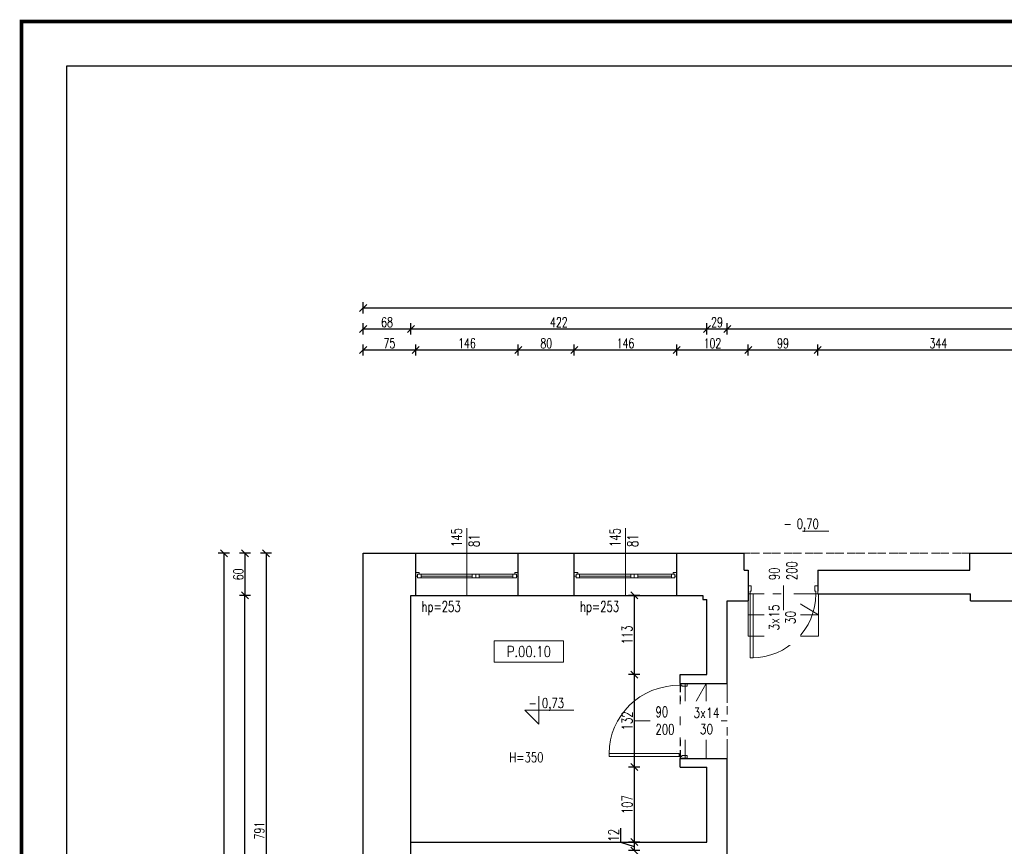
# Model space of a CAD drawing. Header units: inches. Extents: x 4551 to 8756, y -20806 to 359.
# Tile 20 of 35: x 4551 to 5955, y -4880 to -3701. Entities that reach past the tile are written whole.
import ezdxf

# ---------------------------------------------------------------- set-up
doc = ezdxf.new("R2010")
doc.units = ezdxf.units.IN
doc.header["$MEASUREMENT"] = 0
doc.linetypes.add('ACAD_ISO03W100', pattern=[30, 12, -18])
doc.linetypes.add('HIDDEN', pattern=[9.525, 6.35, -3.175])
doc.layers.add('0_RID_NIEDRUKOWALNA', color=7, linetype='ACAD_ISO03W100', lineweight=0, plot=False)
for name, color, linetype, lineweight in [('0_RID_STOLARKA', 7, 'Continuous', 5), ('0_RID_WIDOK', 252, 'Continuous', 5), ('0_RID_WYP SANIT', 146, 'Continuous', 5), ('A-AREA-IDEN', 202, 'Continuous', 9), ('A_opisy-stolarka', 7, 'Continuous', 9), ('K-MUR', 1, 'Continuous', 30), ('K-WYMIARY', 150, 'Continuous', 5), ('WYMIAR_PB', 115, 'Continuous', 5)]:
    doc.layers.add(name, color=color, linetype=linetype, lineweight=lineweight)
doc.styles.add('1 100 MAŁE', font='romans.shx', dxfattribs={"width": 0.8, "height": 16})
doc.styles.add('RomanS', font='romans.shx', dxfattribs={"width": 0.8})
doc.styles.add('standard_1', font='romans.shx', dxfattribs={"width": 0.7})
doc.dimstyles.new('ISO-100', dxfattribs={"dimtxt": 15, "dimasz": 10, "dimexe": 8, "dimexo": 0.425, "dimgap": 2.5, "dimtad": 1, "dimdec": 1, "dimrnd": 0.5, "dimtxsty": 'standard_1', "dimblk": 'OBLIQUE', "dimcen": 10, "dimadec": 0, "dimazin": 0, "dimtfac": 1, "dimtdec": 0, "dimtmove": 0, "dimatfit": 3, "dimldrblk": 'OBLIQUE', "dimfxl": 8, "dimfxlon": 1, "dimarcsym": 0})

# ---------------------------------------------------------------- blocks, each defined once
blk = doc.blocks.new('_Oblique')
at = {"color": 0, "linetype": 'ByBlock', "lineweight": -2}
blk.add_line((-0.5, -0.5), (0.5, 0.5), dxfattribs=at)
blk = doc.blocks.new('*D148')
at = {"layer": 'Defpoints', "color": 0}
for p in [(5116.1, -4172.1), (5041.1, -4433.8), (5116.1, -4433.8)]:
    blk.add_point(p, dxfattribs=at)
at = {"layer": 'K-WYMIARY', "color": 0, "lineweight": -2}
for p, q in [((5041.1, -4180.1), (5041.1, -4164.1)), ((5116.1, -4180.1), (5116.1, -4164.1)), ((5041.1, -4172.1), (5116.1, -4172.1))]:
    blk.add_line(p, q, dxfattribs=at)
at = {"layer": 'K-WYMIARY', "color": 0, "lineweight": -2, "xscale": 10, "yscale": 10, "zscale": 10, "rotation": 180}
blk.add_blockref('_Oblique', (5041.1, -4172.1), dxfattribs=at)
at = {"layer": 'K-WYMIARY', "color": 0, "lineweight": -2, "xscale": 10, "yscale": 10, "zscale": 10}
blk.add_blockref('_Oblique', (5116.1, -4172.1), dxfattribs=at)
at = {"layer": 'K-WYMIARY', "color": 0, "insert": (5078.6, -4162.6), "char_height": 14, "attachment_point": 5, "style": 'standard_1'}
blk.add_mtext('75', dxfattribs=at)
blk = doc.blocks.new('*D149')
at = {"layer": 'Defpoints', "color": 0}
for p in [(5262.1, -4172.1), (5116.1, -4433.8), (5262.1, -4463.5)]:
    blk.add_point(p, dxfattribs=at)
at = {"layer": 'K-WYMIARY', "color": 0, "lineweight": -2}
for p, q in [((5116.1, -4180.1), (5116.1, -4164.1)), ((5262.1, -4180.1), (5262.1, -4164.1)), ((5116.1, -4172.1), (5262.1, -4172.1))]:
    blk.add_line(p, q, dxfattribs=at)
at = {"layer": 'K-WYMIARY', "color": 0, "lineweight": -2, "xscale": 10, "yscale": 10, "zscale": 10, "rotation": 180}
blk.add_blockref('_Oblique', (5116.1, -4172.1), dxfattribs=at)
at = {"layer": 'K-WYMIARY', "color": 0, "lineweight": -2, "xscale": 10, "yscale": 10, "zscale": 10}
blk.add_blockref('_Oblique', (5262.1, -4172.1), dxfattribs=at)
at = {"layer": 'K-WYMIARY', "color": 0, "insert": (5189.1, -4162.6), "char_height": 14, "attachment_point": 5, "style": 'standard_1'}
blk.add_mtext('146', dxfattribs=at)
blk = doc.blocks.new('*D150')
at = {"layer": 'Defpoints', "color": 0}
for p in [(5342.1, -4172.1), (5262.1, -4463.5), (5342.1, -4462.2)]:
    blk.add_point(p, dxfattribs=at)
at = {"layer": 'K-WYMIARY', "color": 0, "lineweight": -2}
for p, q in [((5262.1, -4180.1), (5262.1, -4164.1)), ((5342.1, -4180.1), (5342.1, -4164.1)), ((5262.1, -4172.1), (5342.1, -4172.1))]:
    blk.add_line(p, q, dxfattribs=at)
at = {"layer": 'K-WYMIARY', "color": 0, "lineweight": -2, "xscale": 10, "yscale": 10, "zscale": 10, "rotation": 180}
blk.add_blockref('_Oblique', (5262.1, -4172.1), dxfattribs=at)
at = {"layer": 'K-WYMIARY', "color": 0, "lineweight": -2, "xscale": 10, "yscale": 10, "zscale": 10}
blk.add_blockref('_Oblique', (5342.1, -4172.1), dxfattribs=at)
at = {"layer": 'K-WYMIARY', "color": 0, "insert": (5302.1, -4162.6), "char_height": 14, "attachment_point": 5, "style": 'standard_1'}
blk.add_mtext('80', dxfattribs=at)
blk = doc.blocks.new('*D151')
at = {"layer": 'Defpoints', "color": 0}
for p in [(5488.1, -4172.1), (5342.1, -4462.2), (5488.1, -4462.2)]:
    blk.add_point(p, dxfattribs=at)
at = {"layer": 'K-WYMIARY', "color": 0, "lineweight": -2}
for p, q in [((5342.1, -4180.1), (5342.1, -4164.1)), ((5488.1, -4180.1), (5488.1, -4164.1)), ((5342.1, -4172.1), (5488.1, -4172.1))]:
    blk.add_line(p, q, dxfattribs=at)
at = {"layer": 'K-WYMIARY', "color": 0, "lineweight": -2, "xscale": 10, "yscale": 10, "zscale": 10, "rotation": 180}
blk.add_blockref('_Oblique', (5342.1, -4172.1), dxfattribs=at)
at = {"layer": 'K-WYMIARY', "color": 0, "lineweight": -2, "xscale": 10, "yscale": 10, "zscale": 10}
blk.add_blockref('_Oblique', (5488.1, -4172.1), dxfattribs=at)
at = {"layer": 'K-WYMIARY', "color": 0, "insert": (5415.1, -4162.6), "char_height": 14, "attachment_point": 5, "style": 'standard_1'}
blk.add_mtext('146', dxfattribs=at)
blk = doc.blocks.new('*D152')
at = {"layer": 'Defpoints', "color": 0}
for p in [(5590.1, -4172.1), (5488.1, -4462.2), (5590.1, -4486.2)]:
    blk.add_point(p, dxfattribs=at)
at = {"layer": 'K-WYMIARY', "color": 0, "lineweight": -2}
for p, q in [((5488.1, -4180.1), (5488.1, -4164.1)), ((5590.1, -4180.1), (5590.1, -4164.1)), ((5488.1, -4172.1), (5590.1, -4172.1))]:
    blk.add_line(p, q, dxfattribs=at)
at = {"layer": 'K-WYMIARY', "color": 0, "lineweight": -2, "xscale": 10, "yscale": 10, "zscale": 10, "rotation": 180}
blk.add_blockref('_Oblique', (5488.1, -4172.1), dxfattribs=at)
at = {"layer": 'K-WYMIARY', "color": 0, "lineweight": -2, "xscale": 10, "yscale": 10, "zscale": 10}
blk.add_blockref('_Oblique', (5590.1, -4172.1), dxfattribs=at)
at = {"layer": 'K-WYMIARY', "color": 0, "insert": (5539.1, -4162.6), "char_height": 14, "attachment_point": 5, "style": 'standard_1'}
blk.add_mtext('102', dxfattribs=at)
blk = doc.blocks.new('*D153')
at = {"layer": 'Defpoints', "color": 0}
for p in [(5689.1, -4172.1), (5590.1, -4486.2), (5689.1, -4486.2)]:
    blk.add_point(p, dxfattribs=at)
at = {"layer": 'K-WYMIARY', "color": 0, "lineweight": -2}
for p, q in [((5590.1, -4180.1), (5590.1, -4164.1)), ((5689.1, -4180.1), (5689.1, -4164.1)), ((5590.1, -4172.1), (5689.1, -4172.1))]:
    blk.add_line(p, q, dxfattribs=at)
at = {"layer": 'K-WYMIARY', "color": 0, "lineweight": -2, "xscale": 10, "yscale": 10, "zscale": 10, "rotation": 180}
blk.add_blockref('_Oblique', (5590.1, -4172.1), dxfattribs=at)
at = {"layer": 'K-WYMIARY', "color": 0, "lineweight": -2, "xscale": 10, "yscale": 10, "zscale": 10}
blk.add_blockref('_Oblique', (5689.1, -4172.1), dxfattribs=at)
at = {"layer": 'K-WYMIARY', "color": 0, "insert": (5639.6, -4162.6), "char_height": 14, "attachment_point": 5, "style": 'standard_1'}
blk.add_mtext('99', dxfattribs=at)
blk = doc.blocks.new('*D154')
at = {"layer": 'Defpoints', "color": 0}
for p in [(6033.1, -4172.1), (6033.1, -4462.2), (5689.1, -4486.2)]:
    blk.add_point(p, dxfattribs=at)
at = {"layer": 'K-WYMIARY', "color": 0, "lineweight": -2}
for p, q in [((5689.1, -4180.1), (5689.1, -4164.1)), ((6033.1, -4180.1), (6033.1, -4164.1)), ((5689.1, -4172.1), (6033.1, -4172.1))]:
    blk.add_line(p, q, dxfattribs=at)
at = {"layer": 'K-WYMIARY', "color": 0, "lineweight": -2, "xscale": 10, "yscale": 10, "zscale": 10, "rotation": 180}
blk.add_blockref('_Oblique', (5689.1, -4172.1), dxfattribs=at)
at = {"layer": 'K-WYMIARY', "color": 0, "lineweight": -2, "xscale": 10, "yscale": 10, "zscale": 10}
blk.add_blockref('_Oblique', (6033.1, -4172.1), dxfattribs=at)
at = {"layer": 'K-WYMIARY', "color": 0, "insert": (5861.1, -4162.6), "char_height": 14, "attachment_point": 5, "style": 'standard_1'}
blk.add_mtext('344', dxfattribs=at)
blk = doc.blocks.new('*D165')
at = {"layer": 'Defpoints', "color": 0}
for p in [(5109.1, -4142.1), (5041.1, -4462.2), (5109.1, -4522.2)]:
    blk.add_point(p, dxfattribs=at)
at = {"layer": 'K-WYMIARY', "color": 0, "lineweight": -2}
for p, q in [((5041.1, -4150.1), (5041.1, -4134.1)), ((5109.1, -4150.1), (5109.1, -4134.1)), ((5041.1, -4142.1), (5109.1, -4142.1))]:
    blk.add_line(p, q, dxfattribs=at)
at = {"layer": 'K-WYMIARY', "color": 0, "lineweight": -2, "xscale": 10, "yscale": 10, "zscale": 10, "rotation": 180}
blk.add_blockref('_Oblique', (5041.1, -4142.1), dxfattribs=at)
at = {"layer": 'K-WYMIARY', "color": 0, "lineweight": -2, "xscale": 10, "yscale": 10, "zscale": 10}
blk.add_blockref('_Oblique', (5109.1, -4142.1), dxfattribs=at)
at = {"layer": 'K-WYMIARY', "color": 0, "insert": (5075.1, -4132.6), "char_height": 14, "attachment_point": 5, "style": 'standard_1'}
blk.add_mtext('68', dxfattribs=at)
blk = doc.blocks.new('*D166')
at = {"layer": 'Defpoints', "color": 0}
for p in [(5531.1, -4142.1), (5109.1, -4522.2), (5531.1, -4528.2)]:
    blk.add_point(p, dxfattribs=at)
at = {"layer": 'K-WYMIARY', "color": 0, "lineweight": -2}
for p, q in [((5109.1, -4150.1), (5109.1, -4134.1)), ((5531.1, -4150.1), (5531.1, -4134.1)), ((5109.1, -4142.1), (5531.1, -4142.1))]:
    blk.add_line(p, q, dxfattribs=at)
at = {"layer": 'K-WYMIARY', "color": 0, "lineweight": -2, "xscale": 10, "yscale": 10, "zscale": 10, "rotation": 180}
blk.add_blockref('_Oblique', (5109.1, -4142.1), dxfattribs=at)
at = {"layer": 'K-WYMIARY', "color": 0, "lineweight": -2, "xscale": 10, "yscale": 10, "zscale": 10}
blk.add_blockref('_Oblique', (5531.1, -4142.1), dxfattribs=at)
at = {"layer": 'K-WYMIARY', "color": 0, "insert": (5320.1, -4132.6), "char_height": 14, "attachment_point": 5, "style": 'standard_1'}
blk.add_mtext('422', dxfattribs=at)
blk = doc.blocks.new('*D167')
at = {"layer": 'Defpoints', "color": 0}
for p in [(5560.1, -4142.1), (5531.1, -4528.2), (5560.1, -4532.7)]:
    blk.add_point(p, dxfattribs=at)
at = {"layer": 'K-WYMIARY', "color": 0, "lineweight": -2}
for p, q in [((5531.1, -4150.1), (5531.1, -4134.1)), ((5560.1, -4150.1), (5560.1, -4134.1)), ((5531.1, -4142.1), (5560.1, -4142.1))]:
    blk.add_line(p, q, dxfattribs=at)
at = {"layer": 'K-WYMIARY', "color": 0, "lineweight": -2, "xscale": 10, "yscale": 10, "zscale": 10, "rotation": 180}
blk.add_blockref('_Oblique', (5531.1, -4142.1), dxfattribs=at)
at = {"layer": 'K-WYMIARY', "color": 0, "lineweight": -2, "xscale": 10, "yscale": 10, "zscale": 10}
blk.add_blockref('_Oblique', (5560.1, -4142.1), dxfattribs=at)
at = {"layer": 'K-WYMIARY', "color": 0, "insert": (5545.6, -4132.6), "char_height": 14, "attachment_point": 5, "style": 'standard_1'}
blk.add_mtext('29', dxfattribs=at)
blk = doc.blocks.new('*D168')
at = {"layer": 'Defpoints', "color": 0}
for p in [(6412.1, -4142.1), (5560.1, -4532.7), (6412.1, -4520.2)]:
    blk.add_point(p, dxfattribs=at)
at = {"layer": 'K-WYMIARY', "color": 0, "lineweight": -2}
for p, q in [((5560.1, -4150.1), (5560.1, -4134.1)), ((6412.1, -4150.1), (6412.1, -4134.1)), ((5560.1, -4142.1), (6412.1, -4142.1))]:
    blk.add_line(p, q, dxfattribs=at)
at = {"layer": 'K-WYMIARY', "color": 0, "lineweight": -2, "xscale": 10, "yscale": 10, "zscale": 10, "rotation": 180}
blk.add_blockref('_Oblique', (5560.1, -4142.1), dxfattribs=at)
at = {"layer": 'K-WYMIARY', "color": 0, "lineweight": -2, "xscale": 10, "yscale": 10, "zscale": 10}
blk.add_blockref('_Oblique', (6412.1, -4142.1), dxfattribs=at)
at = {"layer": 'K-WYMIARY', "color": 0, "insert": (5986.1, -4132.6), "char_height": 14, "attachment_point": 5, "style": 'standard_1'}
blk.add_mtext('852', dxfattribs=at)
blk = doc.blocks.new('*D174')
at = {"layer": 'Defpoints', "color": 0}
for p in [(7379.1, -4112.1), (5041.1, -4432.2), (7379.1, -4432.2)]:
    blk.add_point(p, dxfattribs=at)
at = {"layer": 'K-WYMIARY', "color": 0, "lineweight": -2}
for p, q in [((5041.1, -4120.1), (5041.1, -4104.1)), ((5041.1, -4112.1), (7379.1, -4112.1)), ((7379.1, -4120.1), (7379.1, -4104.1))]:
    blk.add_line(p, q, dxfattribs=at)
at = {"layer": 'K-WYMIARY', "color": 0, "lineweight": -2, "xscale": 10, "yscale": 10, "zscale": 10, "rotation": 180}
blk.add_blockref('_Oblique', (5041.1, -4112.1), dxfattribs=at)
at = {"layer": 'K-WYMIARY', "color": 0, "lineweight": -2, "xscale": 10, "yscale": 10, "zscale": 10}
blk.add_blockref('_Oblique', (7379.1, -4112.1), dxfattribs=at)
at = {"layer": 'K-WYMIARY', "color": 0, "insert": (6210.1, -4102.6), "char_height": 14, "attachment_point": 5, "style": 'standard_1'}
blk.add_mtext('2338', dxfattribs=at)
blk = doc.blocks.new('*D222')
at = {"layer": 'Defpoints', "color": 0}
for p in [(5164.3, -4462.2), (4902.6, -5253.2), (5041.1, -5253.2)]:
    blk.add_point(p, dxfattribs=at)
at = {"layer": 'K-WYMIARY', "color": 0, "lineweight": -2}
for p, q in [((4910.6, -4462.2), (4894.6, -4462.2)), ((4902.6, -4462.2), (4902.6, -5253.2)), ((4910.6, -5253.2), (4894.6, -5253.2))]:
    blk.add_line(p, q, dxfattribs=at)
at = {"layer": 'K-WYMIARY', "color": 0, "lineweight": -2, "xscale": 10, "yscale": 10, "zscale": 10}
for p, rotation in [((4902.6, -4462.2), 90), ((4902.6, -5253.2), 270)]:
    blk.add_blockref('_Oblique', p, dxfattribs=dict(at, rotation=rotation))
at = {"layer": 'K-WYMIARY', "color": 0, "insert": (4893.1, -4857.7), "char_height": 14, "attachment_point": 5, "rotation": 90, "style": 'standard_1'}
blk.add_mtext('791', dxfattribs=at)
blk = doc.blocks.new('*D224')
at = {"layer": 'Defpoints', "color": 0}
for p in [(5192.6, -4462.2), (4872.6, -4522.2), (5109.1, -4522.2)]:
    blk.add_point(p, dxfattribs=at)
at = {"layer": 'K-WYMIARY', "color": 0, "lineweight": -2}
for p, q in [((4880.6, -4462.2), (4864.6, -4462.2)), ((4872.6, -4462.2), (4872.6, -4522.2)), ((4880.6, -4522.2), (4864.6, -4522.2))]:
    blk.add_line(p, q, dxfattribs=at)
at = {"layer": 'K-WYMIARY', "color": 0, "lineweight": -2, "xscale": 10, "yscale": 10, "zscale": 10}
for p, rotation in [((4872.6, -4462.2), 90), ((4872.6, -4522.2), 270)]:
    blk.add_blockref('_Oblique', p, dxfattribs=dict(at, rotation=rotation))
at = {"layer": 'K-WYMIARY', "color": 0, "insert": (4863.1, -4492.2), "char_height": 14, "attachment_point": 5, "rotation": 90, "style": 'standard_1'}
blk.add_mtext('60', dxfattribs=at)
blk = doc.blocks.new('*D225')
at = {"layer": 'Defpoints', "color": 0}
for p in [(4872.6, -4522.2), (5109.1, -4522.2), (5109.1, -5555.2)]:
    blk.add_point(p, dxfattribs=at)
at = {"layer": 'K-WYMIARY', "color": 0, "lineweight": -2}
for p, q in [((4880.6, -4522.2), (4864.6, -4522.2)), ((4872.6, -5555.2), (4872.6, -4522.2)), ((4880.6, -5555.2), (4864.6, -5555.2))]:
    blk.add_line(p, q, dxfattribs=at)
at = {"layer": 'K-WYMIARY', "color": 0, "lineweight": -2, "xscale": 10, "yscale": 10, "zscale": 10}
for p, rotation in [((4872.6, -4522.2), 90), ((4872.6, -5555.2), 270)]:
    blk.add_blockref('_Oblique', p, dxfattribs=dict(at, rotation=rotation))
at = {"layer": 'K-WYMIARY', "color": 0, "insert": (4863.1, -5038.7), "char_height": 14, "attachment_point": 5, "rotation": 90, "style": 'standard_1'}
blk.add_mtext('1033', dxfattribs=at)
blk = doc.blocks.new('*D226')
at = {"layer": 'Defpoints', "color": 0}
for p in [(5162.6, -4462.2), (4842.6, -5629.2), (5041.1, -5629.2)]:
    blk.add_point(p, dxfattribs=at)
at = {"layer": 'K-WYMIARY', "color": 0, "lineweight": -2}
for p, q in [((4850.6, -4462.2), (4834.6, -4462.2)), ((4842.6, -4462.2), (4842.6, -5629.2)), ((4850.6, -5629.2), (4834.6, -5629.2))]:
    blk.add_line(p, q, dxfattribs=at)
at = {"layer": 'K-WYMIARY', "color": 0, "lineweight": -2, "xscale": 10, "yscale": 10, "zscale": 10}
for p, rotation in [((4842.6, -4462.2), 90), ((4842.6, -5629.2), 270)]:
    blk.add_blockref('_Oblique', p, dxfattribs=dict(at, rotation=rotation))
at = {"layer": 'K-WYMIARY', "color": 0, "insert": (4833.1, -5045.7), "char_height": 14, "attachment_point": 5, "rotation": 90, "style": 'standard_1'}
blk.add_mtext('1167', dxfattribs=at)
blk = doc.blocks.new('*D233')
at = {"layer": 'Defpoints', "color": 0}
for p in [(5525.1, -4522.2), (5427.5, -4635.2), (5531.1, -4635.2)]:
    blk.add_point(p, dxfattribs=at)
at = {"layer": 'K-WYMIARY', "color": 0, "lineweight": -2}
for p, q in [((5435.5, -4522.2), (5419.5, -4522.2)), ((5427.5, -4522.2), (5427.5, -4635.2)), ((5435.5, -4635.2), (5419.5, -4635.2))]:
    blk.add_line(p, q, dxfattribs=at)
at = {"layer": 'K-WYMIARY', "color": 0, "lineweight": -2, "xscale": 10, "yscale": 10, "zscale": 10}
for p, rotation in [((5427.5, -4522.2), 90), ((5427.5, -4635.2), 270)]:
    blk.add_blockref('_Oblique', p, dxfattribs=dict(at, rotation=rotation))
at = {"layer": 'K-WYMIARY', "color": 0, "insert": (5417.5, -4578.7), "char_height": 15, "attachment_point": 5, "rotation": 90, "style": 'standard_1'}
blk.add_mtext('113', dxfattribs=at)
blk = doc.blocks.new('*D234')
at = {"layer": 'Defpoints', "color": 0}
for p in [(5531.1, -4635.2), (5427.5, -4767.2), (5493.1, -4767.2)]:
    blk.add_point(p, dxfattribs=at)
at = {"layer": 'K-WYMIARY', "color": 0, "lineweight": -2}
for p, q in [((5435.5, -4635.2), (5419.5, -4635.2)), ((5427.5, -4635.2), (5427.5, -4767.2)), ((5435.5, -4767.2), (5419.5, -4767.2))]:
    blk.add_line(p, q, dxfattribs=at)
at = {"layer": 'K-WYMIARY', "color": 0, "lineweight": -2, "xscale": 10, "yscale": 10, "zscale": 10}
for p, rotation in [((5427.5, -4635.2), 90), ((5427.5, -4767.2), 270)]:
    blk.add_blockref('_Oblique', p, dxfattribs=dict(at, rotation=rotation))
at = {"layer": 'K-WYMIARY', "color": 0, "insert": (5417.5, -4701.2), "char_height": 15, "attachment_point": 5, "rotation": 90, "style": 'standard_1'}
blk.add_mtext('132', dxfattribs=at)
blk = doc.blocks.new('*D235')
at = {"layer": 'Defpoints', "color": 0}
for p in [(5493.1, -4767.2), (5427.5, -4874.2), (5531.1, -4874.2)]:
    blk.add_point(p, dxfattribs=at)
at = {"layer": 'K-WYMIARY', "color": 0, "lineweight": -2}
for p, q in [((5435.5, -4767.2), (5419.5, -4767.2)), ((5427.5, -4767.2), (5427.5, -4874.2)), ((5435.5, -4874.2), (5419.5, -4874.2))]:
    blk.add_line(p, q, dxfattribs=at)
at = {"layer": 'K-WYMIARY', "color": 0, "lineweight": -2, "xscale": 10, "yscale": 10, "zscale": 10}
for p, rotation in [((5427.5, -4767.2), 90), ((5427.5, -4874.2), 270)]:
    blk.add_blockref('_Oblique', p, dxfattribs=dict(at, rotation=rotation))
at = {"layer": 'K-WYMIARY', "color": 0, "insert": (5417.5, -4820.7), "char_height": 15, "attachment_point": 5, "rotation": 90, "style": 'standard_1'}
blk.add_mtext('107', dxfattribs=at)
blk = doc.blocks.new('*D236')
at = {"layer": 'Defpoints', "color": 0}
for p in [(5531.1, -4874.2), (5427.5, -4886.2), (5531.1, -4886.2)]:
    blk.add_point(p, dxfattribs=at)
at = {"layer": 'K-WYMIARY', "color": 0, "lineweight": -2}
for p, q in [((5408.2, -4854.4), (5408.2, -4874.4)), ((5408.2, -4874.4), (5427.5, -4880.2)), ((5435.5, -4874.2), (5419.5, -4874.2)), ((5427.5, -4874.2), (5427.5, -4886.2)), ((5435.5, -4886.2), (5419.5, -4886.2))]:
    blk.add_line(p, q, dxfattribs=at)
at = {"layer": 'K-WYMIARY', "color": 0, "lineweight": -2, "xscale": 10, "yscale": 10, "zscale": 10}
for p, rotation in [((5427.5, -4874.2), 90), ((5427.5, -4886.2), 270)]:
    blk.add_blockref('_Oblique', p, dxfattribs=dict(at, rotation=rotation))
at = {"layer": 'K-WYMIARY', "color": 0, "insert": (5398.2, -4864.4), "char_height": 15, "attachment_point": 5, "rotation": 90, "style": 'standard_1'}
blk.add_mtext('12', dxfattribs=at)

msp = doc.modelspace()

# ---------------------------------------------------------------- linework, layer by layer
at = {"layer": '0_RID_STOLARKA'}
for p, q in [((5121.13, -4489.67), (5116.13, -4489.67)), ((5116.13, -4489.67), (5116.13, -4494.67)), ((5121.13, -4492.17), (5121.13, -4489.67)), ((5257.13, -4492.17), (5257.13, -4489.67)), ((5257.13, -4489.67), (5262.13, -4489.67)), ((5262.13, -4489.67), (5262.13, -4494.67)), ((5347.13, -4489.67), (5342.13, -4489.67)), ((5342.13, -4489.67), (5342.13, -4494.67)), ((5347.13, -4492.17), (5347.13, -4489.67)), ((5483.13, -4492.17), (5483.13, -4489.67)), ((5483.13, -4489.67), (5488.13, -4489.67)), ((5488.13, -4489.67), (5488.13, -4494.67)), ((5116.13, -4494.67), (5118.63, -4494.67)), ((5118.63, -4494.67), (5118.63, -4492.17)), ((5118.63, -4492.17), (5121.13, -4492.17)), ((5123.63, -4492.17), (5118.63, -4492.17)), ((5118.63, -4492.17), (5118.63, -4497.17)), ((5118.63, -4497.17), (5123.63, -4497.17)), ((5123.63, -4492.17), (5254.63, -4492.17)), ((5123.63, -4497.17), (5123.63, -4492.17)), ((5123.63, -4494.67), (5196.63, -4494.67)), ((5123.63, -4497.17), (5254.63, -4497.17)), ((5123.63, -4497.17), (5254.63, -4497.17)), ((5196.63, -4497.17), (5196.63, -4492.17)), ((5196.63, -4492.17), (5201.63, -4492.17)), ((5201.63, -4497.17), (5196.63, -4497.17)), ((5201.63, -4492.17), (5199.13, -4492.17)), ((5201.63, -4497.17), (5201.63, -4492.17)), ((5201.63, -4492.17), (5206.63, -4492.17)), ((5201.63, -4492.17), (5201.63, -4497.17)), ((5206.63, -4497.17), (5201.63, -4497.17)), ((5206.63, -4492.17), (5204.13, -4492.17)), ((5206.63, -4492.17), (5206.63, -4497.17)), ((5206.63, -4494.67), (5254.63, -4494.67)), ((5254.63, -4497.17), (5254.63, -4492.17)), ((5254.63, -4492.17), (5259.63, -4492.17)), ((5259.63, -4497.17), (5254.63, -4497.17)), ((5259.63, -4492.17), (5257.13, -4492.17)), ((5259.63, -4494.67), (5259.63, -4492.17)), ((5259.63, -4492.17), (5259.63, -4497.17)), ((5262.13, -4494.67), (5259.63, -4494.67)), ((5342.13, -4494.67), (5344.63, -4494.67)), ((5344.63, -4494.67), (5344.63, -4492.17)), ((5344.63, -4492.17), (5347.13, -4492.17)), ((5349.63, -4492.17), (5344.63, -4492.17)), ((5344.63, -4492.17), (5344.63, -4497.17)), ((5344.63, -4497.17), (5349.63, -4497.17)), ((5349.63, -4492.17), (5480.63, -4492.17)), ((5349.63, -4497.17), (5349.63, -4492.17)), ((5349.63, -4494.67), (5422.63, -4494.67)), ((5349.63, -4497.17), (5480.63, -4497.17)), ((5349.63, -4497.17), (5480.63, -4497.17)), ((5422.63, -4497.17), (5422.63, -4492.17)), ((5422.63, -4492.17), (5427.63, -4492.17)), ((5427.63, -4497.17), (5422.63, -4497.17)), ((5427.63, -4492.17), (5425.13, -4492.17)), ((5427.63, -4497.17), (5427.63, -4492.17)), ((5427.63, -4492.17), (5432.63, -4492.17)), ((5427.63, -4492.17), (5427.63, -4497.17)), ((5432.63, -4497.17), (5427.63, -4497.17)), ((5432.63, -4492.17), (5430.13, -4492.17)), ((5432.63, -4492.17), (5432.63, -4497.17)), ((5432.63, -4494.67), (5480.63, -4494.67)), ((5480.63, -4497.17), (5480.63, -4492.17)), ((5480.63, -4492.17), (5485.63, -4492.17)), ((5485.63, -4497.17), (5480.63, -4497.17)), ((5485.63, -4492.17), (5483.13, -4492.17)), ((5485.63, -4494.67), (5485.63, -4492.17)), ((5485.63, -4492.17), (5485.63, -4497.17)), ((5488.13, -4494.67), (5485.63, -4494.67)), ((5590.13, -4508.67), (5594.13, -4508.67)), ((5590.13, -4520.17), (5590.13, -4508.67)), ((5590.13, -4520.17), (5590.13, -4508.67)), ((5590.13, -4520.17), (5590.13, -4510.17)), ((5594.13, -4516.17), (5592.93, -4516.17)), ((5592.93, -4516.17), (5592.93, -4520.17)), ((5594.13, -4508.67), (5594.13, -4516.17)), ((5685.13, -4516.17), (5685.13, -4508.67)), ((5685.13, -4508.67), (5689.13, -4508.67)), ((5686.33, -4516.17), (5685.13, -4516.17)), ((5686.33, -4520.17), (5686.33, -4516.17)), ((5689.13, -4508.67), (5689.13, -4520.17)), ((5689.13, -4520.17), (5689.13, -4508.67)), ((5689.13, -4520.17), (5689.13, -4510.17)), ((5592.93, -4520.17), (5590.13, -4520.17)), ((5592.93, -4520.17), (5592.93, -4611.17)), ((5596.93, -4520.17), (5592.93, -4520.17)), ((5596.93, -4611.17), (5596.93, -4520.17)), ((5689.13, -4520.17), (5686.33, -4520.17)), ((5592.93, -4611.17), (5596.93, -4611.17))]:
    msp.add_line(p, q, dxfattribs=at)
at = {"layer": '0_RID_STOLARKA', "color": 7}
for p, q in [((5495.63, -4650.47), (5491.63, -4650.47)), ((5493.13, -4650.47), (5493.13, -4647.67)), ((5493.13, -4647.67), (5503.13, -4647.67)), ((5495.63, -4651.67), (5495.63, -4650.47)), ((5503.13, -4651.67), (5495.63, -4651.67)), ((5503.13, -4647.67), (5503.13, -4651.67)), ((5391.63, -4751.87), (5391.63, -4747.87)), ((5391.63, -4747.87), (5491.63, -4747.87)), ((5491.63, -4751.87), (5391.63, -4751.87)), ((5491.63, -4747.87), (5491.63, -4751.87)), ((5491.63, -4751.87), (5495.63, -4751.87)), ((5493.13, -4754.67), (5493.13, -4751.87)), ((5493.13, -4754.67), (5501.63, -4754.67)), ((5503.13, -4754.67), (5493.13, -4754.67)), ((5493.13, -4754.67), (5503.13, -4754.67)), ((5495.63, -4751.87), (5495.63, -4750.67)), ((5495.63, -4750.67), (5503.13, -4750.67)), ((5503.13, -4750.67), (5503.13, -4754.67))]:
    msp.add_line(p, q, dxfattribs=at)
at = {"layer": '0_RID_STOLARKA'}
msp.add_ellipse((5595.33, -4520.17), major_axis=(0, -91), ratio=1, start_param=0, end_param=1.5707963, dxfattribs=at)
at = {"layer": '0_RID_STOLARKA', "color": 7, "extrusion": (0, 0, -1)}
msp.add_ellipse((5491.63, -4747.87), major_axis=(100, 0), ratio=0.974, start_param=3.1415927, end_param=4.712389, dxfattribs=at)
at = {"layer": '0_RID_WIDOK'}
for p, q in [((5640.13, -4580.17), (5640.13, -4520.17)), ((5640.13, -4520.17), (5690.13, -4550.17)), ((5500.13, -4647.67), (5500.13, -4754.67)), ((5530.13, -4647.67), (5530.13, -4754.67)), ((5560.13, -4647.67), (5560.13, -4754.67))]:
    msp.add_line(p, q, dxfattribs=at)
for points in [[(5590.13, -4550.17), (5690.13, -4550.17), (5690.13, -4520.17), (5590.13, -4520.17)], [(5590.13, -4580.17), (5690.13, -4580.17), (5690.13, -4550.17), (5590.13, -4550.17)]]:
    msp.add_lwpolyline(points, close=True, dxfattribs=at)
at = {"layer": '0_RID_WYP SANIT'}
msp.add_lwpolyline([(5685.02, -4503.35), (5685.02, -4503.35)], close=True, dxfattribs=at)
at = {"layer": '0_RID_WYP SANIT', "color": 7}
msp.add_lwpolyline([(5487.29, -4744.65), (5487.29, -4744.65)], close=True, dxfattribs=at)
at = {"layer": 'A_opisy-stolarka'}
for p, q in [((5189.13, -4540.8), (5189.13, -4426.33)), ((5415.13, -4540.8), (5415.13, -4426.33))]:
    msp.add_line(p, q, dxfattribs=at)
at = {"layer": 'K-MUR'}
for p, q in [((5262.13, -4522.17), (5262.13, -4462.17)), ((5488.13, -4522.17), (5488.13, -4462.17)), ((5584.13, -4486.17), (5584.13, -4462.17)), ((5906.13, -4486.17), (5906.13, -4462.17)), ((5590.13, -4486.17), (5590.13, -4530.17)), ((5689.13, -4486.17), (5689.13, -4516.17)), ((5689.13, -4486.17), (5906.13, -4486.17)), ((5590.13, -4509.67), (5590.13, -4512.67)), ((5531.13, -4635.17), (5531.13, -4528.17)), ((5560.13, -4647.67), (5560.13, -4530.17)), ((5907.13, -4530.17), (5907.13, -4520.17)), ((5493.13, -4647.67), (5493.13, -4635.17)), ((5493.13, -4635.17), (5531.13, -4635.17)), ((5493.13, -4647.67), (5560.13, -4647.67)), ((5493.13, -4767.17), (5493.13, -4754.67)), ((5493.13, -4754.67), (5560.13, -4754.67)), ((5560.13, -5068.17), (5560.13, -4754.67)), ((5493.13, -4767.17), (5531.13, -4767.17)), ((5531.13, -4874.17), (5531.13, -4767.17)), ((5109.13, -4874.17), (5531.13, -4874.17))]:
    msp.add_line(p, q, dxfattribs=at)
at = {"layer": 'K-MUR', "linetype": 'HIDDEN', "ltscale": 2}
msp.add_line((5493.13, -4647.67), (5493.13, -4754.67), dxfattribs=at)
at = {"layer": 'K-MUR', "color": 7}
msp.add_line((5503.13, -4754.67), (5493.13, -4754.67), dxfattribs=at)
at = {"layer": 'K-MUR'}
for points in [[(5140.13, -5629.17), (5041.13, -5629.17), (5041.13, -4462.17), (5584.13, -4462.17)], [(5906.13, -4462.17), (7184.13, -4462.17)], [(5584.13, -4486.17), (5590.13, -4486.17)], [(5140.13, -5555.17), (5109.13, -5555.17), (5109.13, -4522.17), (5525.13, -4522.17)], [(5525.13, -4522.17), (5525.13, -4528.17), (5531.13, -4528.17)], [(5560.13, -4530.17), (5590.13, -4530.17)], [(5689.13, -4520.17), (5907.13, -4520.17)], [(5907.13, -4530.17), (5969.13, -4530.17)]]:
    msp.add_lwpolyline(points, dxfattribs=at)
at = {"layer": 'WYMIAR_PB'}
for points in [[(5654.81, -4410.36), (5654.81, -4450.36), (5634.81, -4430.36), (5704.81, -4430.36)], [(5291.58, -4666.12), (5291.58, -4706.12), (5271.58, -4686.12), (5341.58, -4686.12)]]:
    msp.add_lwpolyline(points, dxfattribs=at)

# ---------------------------------------------------------------- texts
at = {"layer": 'A-AREA-IDEN', "lineweight": 18, "insert": (5277.35, -4602.35), "char_height": 15.12, "width": 83.9119, "attachment_point": 5, "line_spacing_factor": 0.964689, "style": 'RomanS', "bg_fill": 16}
msp.add_mtext('P.00.10', dxfattribs=at)
at = {"layer": 'A_opisy-stolarka', "char_height": 15, "width": 86.1308, "attachment_point": 1, "rotation": 90, "style": 'standard_1'}
for insert in [(5166.92, -4453.23), (5392.92, -4453.23)]:
    msp.add_mtext('145\\P81', dxfattribs=dict(at, insert=insert))
at = {"layer": 'WYMIAR_PB', "char_height": 14, "attachment_point": 1, "style": '1 100 MAŁE'}
for s, heights, insert in [('{\\Fsimplex|c238;\\W0.75;- 0,70}', [-16.67], (5640.3, -4413.05)), ('{\\Fsimplex|c238;\\W0.75;- 0,73}', [-16.67], (5277.07, -4668.81)), ('{\\Fsimplex.shx|c238;\\W0.75;H=350}', [-14], (5249.56, -4746.23))]:
    msp.add_mtext_dynamic_manual_height_columns(s, width=64.0321, gutter_width=12.5, heights=heights, dxfattribs=dict(at, insert=insert))

# ---------------------------------------------------------------- dimensions: what is measured, and where the dimension line sits
at = {"layer": 'K-WYMIARY'}
for base, p1, p2, override, picture, middle in [((7379.13, -4112.15), (5041.13, -4432.17), (7379.13, -4432.17), {"dimtxt": 14, "dimblk": 'Oblique', "dimtmove": 1}, '*D174', (6210.13, -4102.65)), ((5560.13, -4142.15), (5531.13, -4528.17), (5560.13, -4532.74), {"dimtxt": 14, "dimtmove": 1}, '*D167', (5545.63, -4132.65)), ((5116.13, -4172.15), (5041.13, -4433.83), (5116.13, -4433.83), {"dimtxt": 14, "dimblk": 'Oblique', "dimtmove": 1}, '*D148', (5078.63, -4162.65)), ((5262.13, -4172.15), (5116.13, -4433.83), (5262.13, -4463.49), {"dimtxt": 14, "dimtmove": 1}, '*D149', (5189.13, -4162.65)), ((5342.13, -4172.15), (5262.13, -4463.49), (5342.13, -4462.17), {"dimtxt": 14, "dimtmove": 1}, '*D150', (5302.13, -4162.65)), ((5488.13, -4172.15), (5342.13, -4462.17), (5488.13, -4462.17), {"dimtxt": 14, "dimtmove": 1}, '*D151', (5415.13, -4162.65)), ((5590.13, -4172.15), (5488.13, -4462.17), (5590.13, -4486.17), {"dimtxt": 14, "dimtmove": 1}, '*D152', (5539.13, -4162.65)), ((6033.13, -4172.15), (5689.13, -4486.17), (6033.13, -4462.17), {"dimtxt": 14, "dimtmove": 1}, '*D154', (5861.13, -4162.65))]:
    dim = msp.add_linear_dim(base=base, p1=p1, p2=p2, dimstyle='ISO-100', override=override, dxfattribs=at)
    dim.commit()
    dim.dimension.update_dxf_attribs({"geometry": picture, "text_midpoint": middle})
for base, p1, p2, angle, override, picture, middle in [((4872.61, -4522.17), (5109.13, -5555.17), (5109.13, -4522.17), 270, {"dimtxt": 14, "dimtmove": 1}, '*D225', (4863.11, -5038.67)), ((5427.5, -4874.17), (5493.13, -4767.17), (5531.13, -4874.17), 90, {"dimtmove": 1}, '*D235', (5417.5, -4820.67)), ((5427.5, -4886.17), (5531.13, -4874.17), (5531.13, -4886.17), 90, {"dimtmove": 1}, '*D236', (5398.25, -4871.89))]:
    dim = msp.add_linear_dim(base=base, p1=p1, p2=p2, angle=angle, dimstyle='ISO-100', override=override, dxfattribs=at)
    dim.commit()
    dim.dimension.update_dxf_attribs({"geometry": picture, "text_midpoint": middle})

# ---------------------------------------------------------------- next in the draw order: texts
at = {"layer": '0_RID_WIDOK', "insert": (5620.05, -4521.72), "char_height": 14, "width": 64.0321, "attachment_point": 3, "rotation": 90, "style": '1 100 MAŁE', "bg_fill": 2}
msp.add_mtext('\\A1;\\pxqc;3x15\\P30', dxfattribs=at)
at = {"layer": '0_RID_WIDOK', "insert": (5562.57, -4682.69), "char_height": 14, "width": 64.0321, "attachment_point": 3, "style": '1 100 MAŁE', "bg_fill": 2}
msp.add_mtext('\\A1;\\pxqc;3x14\\P30', dxfattribs=at)
at = {"layer": 'A_opisy-stolarka', "char_height": 15, "width": 86.1308, "attachment_point": 1, "style": 'standard_1', "bg_fill": 2}
for insert in [(5124.31, -4530.46), (5350.31, -4530.46)]:
    msp.add_mtext('\\pxsm0.8;hp=253', dxfattribs=dict(at, insert=insert))

# ---------------------------------------------------------------- next in the draw order: linework, layer by layer
at = {"layer": '0_RID_NIEDRUKOWALNA'}
msp.add_lwpolyline([(5522.13, -5555.17), (5984.13, -5555.17), (5984.13, -5068.17), (5962.13, -5068.17), (5962.13, -5016.17), (5983.13, -5016.17), (5983.13, -4821.17), (6412.13, -4821.17), (6412.13, -4520.17), (5969.13, -4520.17), (5969.13, -4530.17), (5907.13, -4530.17), (5907.13, -4520.17), (5590.13, -4520.17), (5590.13, -4530.17), (5560.13, -4530.17), (5560.13, -5068.17), (5522.13, -5068.17), (5522.13, -5555.17)], dxfattribs=at)
at = {"layer": '0_RID_STOLARKA'}
for p, q in [((5640.13, -4543.51), (5640.13, -4449.53)), ((5427.27, -4701.17), (5521.25, -4701.17))]:
    msp.add_line(p, q, dxfattribs=at)
at = {"layer": '0_RID_WIDOK'}
for q in [(5530.13, -4647.67), (5560.13, -4701.17)]:
    msp.add_line((5500.13, -4701.17), q, dxfattribs=at)
at = {"layer": 'K-MUR'}
for p, q in [((5116.13, -4522.17), (5116.13, -4462.17)), ((5342.13, -4522.17), (5342.13, -4462.17))]:
    msp.add_line(p, q, dxfattribs=at)
at = {"layer": 'K-MUR', "color": 7, "lineweight": 9}
for points in [[(5116.13, -4462.17), (5262.13, -4462.17), (5262.13, -4522.17), (5116.13, -4522.17)], [(5342.13, -4462.17), (5488.13, -4462.17), (5488.13, -4522.17), (5342.13, -4522.17)]]:
    msp.add_lwpolyline(points, close=True, dxfattribs=at)

# ---------------------------------------------------------------- next in the draw order: dimensions: what is measured, and where the dimension line sits
at = {"layer": 'K-WYMIARY'}
for base, p1, p2, override, picture, middle in [((5109.13, -4142.15), (5041.13, -4462.17), (5109.13, -4522.17), {"dimtxt": 14, "dimblk": 'Oblique', "dimtmove": 1}, '*D165', (5075.13, -4132.65)), ((5531.13, -4142.15), (5109.13, -4522.17), (5531.13, -4528.17), {"dimtxt": 14, "dimtmove": 1}, '*D166', (5320.13, -4132.65))]:
    dim = msp.add_linear_dim(base=base, p1=p1, p2=p2, dimstyle='ISO-100', override=override, dxfattribs=at)
    dim.commit()
    dim.dimension.update_dxf_attribs({"geometry": picture, "text_midpoint": middle})
for base, p1, p2, picture, middle in [((4842.61, -5629.17), (5162.63, -4462.17), (5041.13, -5629.17), '*D226', (4833.11, -5045.67)), ((4872.61, -4522.17), (5192.63, -4462.17), (5109.13, -4522.17), '*D224', (4863.11, -4492.17)), ((4902.61, -5253.17), (5164.3, -4462.17), (5041.13, -5253.17), '*D222', (4893.11, -4857.67))]:
    dim = msp.add_linear_dim(base=base, p1=p1, p2=p2, angle=270, dimstyle='ISO-100', override={"dimtxt": 14, "dimblk": 'Oblique', "dimtmove": 1}, dxfattribs=at)
    dim.commit()
    dim.dimension.update_dxf_attribs({"geometry": picture, "text_midpoint": middle})
dim = msp.add_linear_dim(base=(5427.5, -4635.17), p1=(5525.13, -4522.17), p2=(5531.13, -4635.17), angle=90, dimstyle='ISO-100', dxfattribs=at)
dim.commit()
dim.dimension.update_dxf_attribs({"geometry": '*D233', "text_midpoint": (5417.5, -4578.67)})

# ---------------------------------------------------------------- next in the draw order: texts
at = {"layer": '0_RID_STOLARKA', "insert": (5659.69, -4500.54), "char_height": 15, "width": 86.1308, "attachment_point": 7, "rotation": 90, "style": 'standard_1', "bg_fill": 2}
msp.add_mtext('90\\P200', dxfattribs=at)
at = {"layer": '0_RID_STOLARKA', "insert": (5457.82, -4720.73), "char_height": 15, "width": 86.1308, "attachment_point": 7, "style": 'standard_1', "bg_fill": 2}
msp.add_mtext('90\\P200', dxfattribs=at)

# ---------------------------------------------------------------- next in the draw order: linework, layer by layer
at = {"color": 2, "transparency": 33554687, "const_width": 5}
msp.add_lwpolyline([(4553.95, -6673.45), (8753.95, -6673.45), (8753.95, -3703.45), (4553.95, -3703.45)], close=True, dxfattribs=at)
at = {"transparency": 33554559}
msp.add_lwpolyline([(4617.95, -6609.45), (8689.95, -6609.45), (8689.95, -3767.45), (4617.95, -3767.45)], close=True, dxfattribs=at)
at = {"layer": '0_RID_NIEDRUKOWALNA'}
msp.add_lwpolyline([(5041.13, -4462.17), (7379.13, -4462.17), (7379.13, -5629.17), (5041.13, -5629.17)], close=True, dxfattribs=at)
msp.add_lwpolyline([(5531.13, -4528.17), (5525.13, -4528.17), (5525.13, -4522.17), (5109.13, -4522.17), (5109.13, -4874.17), (5531.13, -4874.17), (5531.13, -4767.17), (5493.13, -4767.17), (5493.13, -4635.17), (5531.13, -4635.17), (5531.13, -4528.17)], dxfattribs=at)
at = {"layer": '0_RID_WIDOK', "linetype": 'ACAD_ISO03W100'}
msp.add_line((5906.13, -4462.17), (5584.13, -4462.17), dxfattribs=at)

# ---------------------------------------------------------------- next in the draw order: dimensions: what is measured, and where the dimension line sits
at = {"layer": 'K-WYMIARY'}
for base, p1, p2, picture, middle in [((6412.13, -4142.15), (5560.13, -4532.74), (6412.13, -4520.17), '*D168', (5986.13, -4132.65)), ((5689.13, -4172.15), (5590.13, -4486.17), (5689.13, -4486.17), '*D153', (5639.63, -4162.65))]:
    dim = msp.add_linear_dim(base=base, p1=p1, p2=p2, dimstyle='ISO-100', override={"dimtxt": 14, "dimtmove": 1}, dxfattribs=at)
    dim.commit()
    dim.dimension.update_dxf_attribs({"geometry": picture, "text_midpoint": middle})
dim = msp.add_linear_dim(base=(5427.5, -4767.17), p1=(5531.13, -4635.17), p2=(5493.13, -4767.17), angle=90, dimstyle='ISO-100', override={"dimtmove": 1}, dxfattribs=at)
dim.commit()
dim.dimension.update_dxf_attribs({"geometry": '*D234', "text_midpoint": (5417.5, -4701.17)})

doc.saveas('drawing.dxf')
